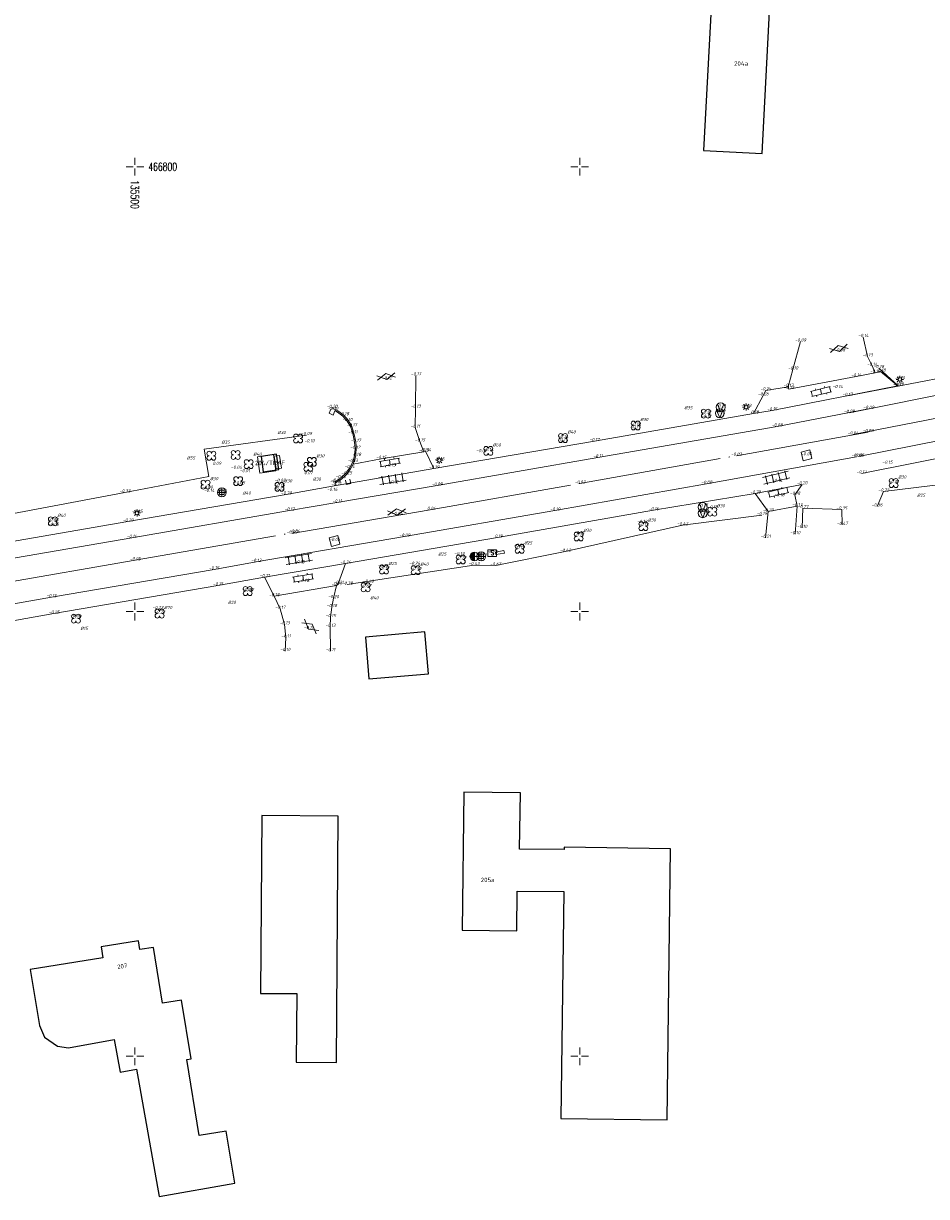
# Model space of a CAD drawing. Header units: metres. Extents: x 132947 to 136301, y 465956 to 467151.
# Tile 21 of 28: x 135487 to 135589, y 466684 to 466816. Entities that reach past the tile are written whole.
import ezdxf
from ezdxf.enums import TextEntityAlignment as Align

# ---------------------------------------------------------------- set-up
doc = ezdxf.new("R2010")
doc.units = ezdxf.units.M
doc.linetypes.add('ASWEG', pattern=[18, 16, -1, 0, -1])
doc.layers.get('0').update_dxf_attribs({"color": 8})
for name, color, linetype, lineweight in [('B-WE-GR-BOOM-T18', 253, 'Continuous', 18), ('B-WE-GW-HOOGTE-T18', 253, 'Continuous', 18), ('B-WE-IE-TERREINAFSCHEIDING_KUNSTMATIG_HEKWERK-G', 20, 'IE-TERREINAFSCHEIDING-KUNSTMATIG', 18), ('B-WE-IE-TERREINAFSCHEIDING_NATUURLIJK_HAAG-G', 60, 'IE-TERREINAFSCHEIDING-NATUURLIJK-HAAG', 18), ('B-WE-KL-ET_LS_OV_LICHTMAST-S', 190, 'Continuous', 25), ('N-WE-OG-BEBOUWING_HUISNUMMER-T25', 7, 'Continuous', 25), ('Q03_Asweg', 8, 'ASWEG', 18), ('Q2203_Paal_beton', 8, 'Continuous', 18), ('Q235_Trottoirkolk', 8, 'Continuous', 18), ('Q252_Trafokast', 8, 'Continuous', 18), ('Q26_Boom', 8, 'Continuous', 18), ('Q28_Rioolput_gem', 8, 'Continuous', 18), ('Q30_Verkeersbord', 8, 'Continuous', 18), ('Q3315_Schakelkast', 8, 'Continuous', 18), ('Q5503_Gasput', 8, 'Continuous', 18), ('S01_Asfalt', 8, 'Continuous', 18), ('S02_Klinkers', 8, 'Continuous', 18), ('S03_Tegels', 8, 'Continuous', 18), ('S100_Ruitkruis', 8, 'Continuous', 18), ('S60_Zand_grind', 8, 'Continuous', 18), ('V011_Kant_asfalt', 8, 'Continuous', 18), ('V012_Kant_beton', 8, 'Continuous', 18), ('V02_Kant_klinkers', 8, 'Continuous', 18), ('V03_Kant_tegels', 8, 'Continuous', 18), ('W01_Kant_sloot', 8, 'Continuous', 18)]:
    doc.layers.add(name, color=color, linetype=linetype, lineweight=lineweight)
doc.layers.add('B-XX-OG-BEBOUWING-GV', color=8, linetype='Continuous')
doc.styles.add('NLCS-ISO-M200-T18_CURSIEF', font='NLCS-ISO.ttf', dxfattribs={"oblique": 15, "height": 0.36})
doc.styles.add('NLCS-ISO-M200-T25', font='NLCS-ISO.ttf', dxfattribs={"height": 0.5})
doc.styles.add('Romans', font='romans.shx', dxfattribs={"width": 0.7, "height": 0.9})
doc.styles.get("Standard").update_dxf_attribs({"font": 'romand.shx'})
doc.linetypes.add('IE-TERREINAFSCHEIDING-KUNSTMATIG', pattern='A,4,[82,NLCS.SHX,S=0.75,R=90,X=0,Y=0],4,-2', length=10)
doc.linetypes.add('IE-TERREINAFSCHEIDING-NATUURLIJK-HAAG', pattern='A,7,-1.5,[67,NLCS.SHX,S=0.75,R=45,X=0,Y=0],-1.5', length=10)

# ---------------------------------------------------------------- blocks, each defined once
blk = doc.blocks.new('boom')
for centre, start, end in [((-0.499999, 0.499999), 0, 270), ((-0.499999, -0.499999), 90, 0), ((0.499999, 0.499999), 270, 180), ((0.499999, -0.499999), 180, 90)]:
    blk.add_arc(centre, 0.499999, start, end)
blk = doc.blocks.new('btpaal')
for points in [[(-1, 0), (1, 0)], [(-0.5, -0.5), (0.5, -0.5), (0.5, 0.5), (-0.5, 0.5), (-0.5, -0.5)], [(0, -1), (0, 1)]]:
    blk.add_lwpolyline(points)
blk.add_circle((0, 0), 1)
blk = doc.blocks.new('aandbord')
blk.add_lwpolyline([(0.707, 0.707), (0, -1), (-0.707, 0.707)])
blk.add_circle((0, 0), 1)
blk = doc.blocks.new('schakelkst')
for points in [[(1, 0.75), (-1, 0.75)], [(-1, 0.75), (-1, -0.75)], [(1, -0.75), (1, 0.75)], [(-1, -0.75), (1, -0.75)]]:
    blk.add_lwpolyline(points)
at = {"width": 0.666667}
blk.add_text('S', height=1, dxfattribs=at).set_placement((-0.302789, -0.426035))
blk = doc.blocks.new('gasput')
for points in [[(-0.8, -0.4), (-1, 0)], [(-1, 0), (1, 0)], [(-0.6, 0.7), (-0.8, 0.4)], [(-0.8, 0.4), (-0.8, -0.4)], [(-0.6, -0.7), (-0.6, 0.7)], [(-0.2, 0.9), (-0.4, 0.8)], [(-0.4, 0.8), (-0.4, -0.8)], [(-0.2, -0.9), (-0.2, 0.9)], [(0, 1), (0, -1)], [(-0.4, -0.8), (-0.6, -0.7)], [(0, -1), (-0.2, -0.9)]]:
    blk.add_lwpolyline(points)
for start, end in [(0, 180), (180, 0)]:
    blk.add_arc((0, 0), 1, start, end)
blk = doc.blocks.new('rioolput')
for points in [[(-1, -1), (-1, 1)], [(-1, 1), (1, 1)], [(1, 1), (1, -1)], [(1, -1), (-1, -1)]]:
    blk.add_lwpolyline(points)
blk = doc.blocks.new('kolkl')
for points in [[(-0.498, 0), (-0.498, -0.998)], [(0.498, -1), (0.5, 0)], [(-0.498, -0.998), (0.498, -1)]]:
    blk.add_lwpolyline(points)
blk = doc.blocks.new('asfalt2')
for p, q in [((1.18, 2.05), (0, 0)), ((1.18, -2.05), (0, 0)), ((1.4, 0), (0.21, -2.05)), ((1.4, 0), (0.22, 2.05))]:
    blk.add_line(p, q)
blk = doc.blocks.new('klinkers2')
for p, q in [((0.01, 1.15), (0.31, 1.15)), ((0.31, -2.3), (0.31, 2.3)), ((0.31, 2.1), (1.51, 2.1)), ((0.31, 0), (1.51, 0)), ((1.51, -2.3), (1.51, 2.3)), ((1.51, 1.05), (1.81, 1.05)), ((0.01, -1.15), (0.31, -1.15)), ((0.31, -2.1), (1.51, -2.1)), ((1.51, -1.05), (1.81, -1.05))]:
    blk.add_line(p, q)
blk = doc.blocks.new('TEGELS2')
for points in [[(0.25, 3), (0.25, -3)], [(1.75, 3), (1.75, -3)], [(2, 2.25), (0, 2.25)], [(0, 0.75), (2, 0.75)], [(0, -0.75), (2, -0.75)], [(0, -2.25), (2, -2.25)]]:
    blk.add_lwpolyline(points)
blk = doc.blocks.new('ruitkruis')
for p, q in [((-2, 0), (-0.4, 0)), ((0, 2), (0, 0.4)), ((0.4, 0), (2, 0)), ((0, -0.4), (0, -2))]:
    blk.add_line(p, q)
blk = doc.blocks.new('SKL-ET_OV_LICHTMAST-SO')
at = {"color": 0, "linetype": 'ByBlock', "lineweight": 18}
for points in [[(-1.25, 0), (-2, 0)], [(-1.41, 1.41), (-0.88, 0.88)], [(0, 2), (0, 1.25)], [(0.88, 0.88), (1.41, 1.41)], [(2, 0), (1.25, 0)], [(-1.41, -1.41), (-0.88, -0.88)], [(0, -1.25), (0, -2)], [(0.88, -0.88), (1.41, -1.41)]]:
    blk.add_lwpolyline(points, dxfattribs=at)
blk.add_circle((0, 0), 1, dxfattribs=at)

msp = doc.modelspace()

# ---------------------------------------------------------------- linework, layer by layer
at = {"layer": 'B-WE-IE-TERREINAFSCHEIDING_KUNSTMATIG_HEKWERK-G'}
msp.add_lwpolyline([(135287.96, 466723.57), (135315.69, 466728.82), (135347.59, 466734.84), (135364.04, 466737.91), (135391.47, 466743.1), (135429.96, 466750.31), (135455.23, 466755.11), (135468.07, 466757.57), (135485.58, 466760.88), (135498.85, 466763.39), (135508.29, 466765.19), (135507.77, 466768.25), (135519.28, 466769.84)], dxfattribs=at)
at = {"layer": 'B-WE-IE-TERREINAFSCHEIDING_NATUURLIJK_HAAG-G'}
msp.add_lwpolyline([(135583.61, 466777.37), (135585.83, 466775.35)], dxfattribs=at)
at = {"layer": 'B-XX-OG-BEBOUWING-GV'}
for points in [[(135563.92, 466801.82), (135570.49, 466801.47), (135571.38, 466818.17), (135564.81, 466818.52)], [(135516.17, 466765.98), (135515.92, 466767.68), (135514.18, 466767.42), (135514.43, 466765.72)], [(135525.9, 466747.13), (135526.3, 466742.42), (135533, 466742.99), (135532.59, 466747.71)], [(135547.88, 466693), (135559.82, 466692.85), (135560.21, 466723.34), (135548.24, 466723.5), (135548.23, 466723.24), (135543.23, 466723.3), (135543.32, 466729.61), (135536.97, 466729.69), (135536.77, 466714.17), (135542.92, 466714.1), (135542.98, 466718.57), (135548.2, 466718.51)], [(135514.27, 466727.06), (135514.13, 466707.08), (135518.19, 466707.05), (135518.14, 466699.35), (135522.66, 466699.32), (135522.84, 466727)], [(135500.56, 466711.99), (135500.39, 466713), (135496.19, 466712.31), (135496.39, 466711.09), (135488.24, 466709.75), (135489.27, 466703.48), (135489.82, 466702.15), (135491.31, 466701.13), (135492.55, 466700.97), (135497.68, 466701.88), (135498.33, 466698.23), (135500.16, 466698.55), (135502.71, 466684.24), (135511.22, 466685.75), (135510.26, 466691.6), (135507.23, 466691.1), (135505.83, 466699.63), (135506.32, 466699.71), (135505.23, 466706.32), (135503.11, 466705.97), (135502.08, 466712.24)]]:
    msp.add_lwpolyline(points, close=True, dxfattribs=at)
at = {"layer": 'Q03_Asweg'}
for points in [[(135730.99, 466809.5, -0.07), (135712.95, 466804.11, -0.07), (135692.36, 466797.99, -0.1), (135671.6, 466791.68, -0.08), (135663.77, 466789.49, -0.06), (135654.7, 466786.9, -0.05), (135646.81, 466784.78, -0.04), (135634.17, 466781.55, -0.02), (135617.36, 466777.62, -0.01), (135604.04, 466774.58, -0.01), (135593.49, 466772.4, -0.02), (135580.7, 466769.9, -0.04)], [(135268.98, 466712.28, -0.19), (135286.26, 466715.7, -0.17), (135303.98, 466719.24, -0.18), (135321.07, 466722.66, -0.13), (135338.52, 466726.09, -0.11), (135347.89, 466727.96, -0.13), (135365.8, 466731.58, -0.12), (135381.48, 466734.69, -0.11), (135393.02, 466736.9, -0.1), (135411.47, 466740.39, -0.1), (135428.98, 466743.51, -0.09), (135445.13, 466746.34, -0.11), (135465.49, 466749.83, -0.08), (135484.91, 466753.16, -0.06), (135500.03, 466755.76, -0.05), (135517.93, 466758.88, -0.04), (135517.65, 466758.78, -0.05), (135533.19, 466761.42, -0.04), (135550.02, 466764.39, -0.02), (135567.6, 466767.51, -0.03), (135582.4, 466770.17, -0.03)]]:
    msp.add_polyline3d(points, dxfattribs=at)
at = {"layer": 'Q252_Trafokast'}
for points in [[(135515.84, 466765.82), (135514.02, 466765.57), (135513.76, 466767.39), (135515.56, 466767.64), (135515.84, 466765.82)], [(135516.46, 466766.1), (135516.24, 466767.54), (135515.65, 466767.45), (135515.87, 466766.03), (135516.46, 466766.1)], [(135540.52, 466756.69), (135540.57, 466756.4), (135541.53, 466756.57), (135541.47, 466756.86), (135540.52, 466756.69)]]:
    msp.add_lwpolyline(points, dxfattribs=at)
at = {"layer": 'S60_Zand_grind'}
msp.add_polyline3d([(135729.95, 466813.8, -0.22), (135711.88, 466808.27, -0.22), (135691.15, 466802.1, -0.22), (135670.39, 466795.96, -0.22), (135662.41, 466793.65, -0.22), (135653.83, 466791.26, -0.21), (135645.6, 466789.06, -0.2), (135633.24, 466785.87, -0.17), (135616.41, 466781.9, -0.13), (135603.38, 466778.98, -0.13), (135592.6, 466776.65, -0.14), (135580.08, 466774.23, -0.17)], dxfattribs=at)
at = {"layer": 'V011_Kant_asfalt'}
for points in [[(135730.35, 466811.99, -0.15), (135712.28, 466806.52, -0.15), (135691.63, 466800.36, -0.17), (135670.92, 466794.15, -0.16), (135663.13, 466791.96, -0.14), (135654.16, 466789.46, -0.12), (135646.21, 466787.3, -0.11), (135633.58, 466784.11, -0.1), (135616.75, 466780.07, -0.07), (135603.53, 466777.13, -0.07), (135592.8, 466774.85, -0.09), (135580.29, 466772.35, -0.09)], [(135731.75, 466807.06, -0.11), (135713.62, 466801.58, -0.13), (135693.02, 466795.46, -0.14), (135672.4, 466789.28, -0.17), (135664.5, 466786.97, -0.16), (135655.31, 466784.5, -0.15), (135647.32, 466782.3, -0.12), (135634.79, 466779.18, -0.09), (135617.68, 466775.1, -0.07), (135604.55, 466772.17, -0.07), (135593.86, 466769.91, -0.09), (135581.33, 466767.41, -0.08)], [(135573.44, 466775.26, -0.13), (135573.96, 466777.2, -0.1), (135574.81, 466780.34, -0.09)], [(135583.19, 466776.84, -0.16), (135582.86, 466777.62, -0.14), (135582.35, 466778.67, -0.13), (135581.87, 466780.86, -0.14)], [(135532.46, 466767.97, -0.19), (135532.04, 466769.13, -0.15), (135531.51, 466770.67, -0.11), (135531.55, 466772.92, -0.13), (135531.58, 466776.54, -0.17)], [(135484.13, 466755.62, -0.14), (135499.65, 466758.29, -0.14), (135517.37, 466761.35, -0.12), (135522.7, 466762.25, -0.11), (135533.96, 466764.16, -0.09), (135552.03, 466767.32, -0.11), (135572.18, 466770.81, -0.08), (135582.46, 466772.78, -0.09)], [(135524.54, 466766.58, -0.22), (135524.82, 466767.49, -0.18), (135524.87, 466768.54, -0.17), (135524.82, 466769.06, -0.17), (135524.61, 466770.04, -0.17), (135524.38, 466770.8, -0.17), (135523.97, 466771.5, -0.17), (135523.47, 466772.06, -0.18), (135522.82, 466772.55, -0.2), (135522.14, 466772.89, -0.2)], [(135472.31, 466748.41, -0.16), (135490.62, 466751.61, -0.15), (135508.89, 466754.74, -0.15), (135513.63, 466755.58, -0.13), (135530.31, 466758.42, -0.09), (135547.21, 466761.34, -0.1), (135564.26, 466764.37, -0.08), (135581.11, 466767.38, -0.09)], [(135574.44, 466761.84, -0.13), (135574.2, 466758.69, -0.1)], [(135571.17, 466761.26, -0.2), (135570.89, 466758.29, -0.21)], [(135522.64, 466752.93, -0.21), (135522.31, 466751.5, -0.2), (135522.12, 466750.5, -0.18), (135522, 466749.37, -0.15), (135521.96, 466748.27, -0.13), (135521.97, 466745.54, -0.11)], [(135515.66, 466751.71, -0.18), (135516.33, 466750.3, -0.17), (135516.83, 466748.56, -0.13), (135516.96, 466747.08, -0.11), (135516.88, 466745.56, -0.1)]]:
    msp.add_polyline3d(points, dxfattribs=at)
at = {"layer": 'V012_Kant_beton'}
msp.add_polyline3d([(135522.55, 466764.47, -0.25), (135522.56, 466764.61, -0.16), (135523.11, 466764.99, -0.14), (135523.68, 466765.52, -0.14), (135524.12, 466766.12, -0.14), (135524.48, 466766.81, -0.13), (135524.68, 466767.52, -0.12), (135524.75, 466768.29, -0.12), (135524.69, 466769.03, -0.11), (135524.48, 466770.01, -0.11), (135524.25, 466770.72, -0.1), (135523.87, 466771.4, -0.1), (135523.35, 466771.95, -0.09), (135522.78, 466772.4, -0.09), (135522.46, 466772.6, -0.08)], dxfattribs=at)
at = {"layer": 'V02_Kant_klinkers'}
for points in [[(135569.54, 466772.25, -0.18), (135570.62, 466774.3, -0.26), (135570.9, 466774.86, -0.25), (135573.44, 466775.26, -0.13), (135573.5, 466775, -0.13), (135581.07, 466776.43, -0.14), (135583.19, 466776.84, -0.16), (135583.81, 466776.97, -0.18), (135585.74, 466775.37, -0.17)], [(135522.61, 466764.18, -0.21), (135522.55, 466764.47, -0.25), (135523.2, 466764.87, -0.24), (135523.79, 466765.42, -0.25), (135524.24, 466766.04, -0.23), (135524.54, 466766.58, -0.22), (135527.68, 466767.16, -0.15), (135532.46, 466767.97, -0.19), (135532.66, 466768.01, -0.24), (135533.61, 466766.08, -0.19)], [(135569.72, 466763.26, -0.2), (135571.17, 466761.26, -0.2), (135574.44, 466761.84, -0.13), (135574.19, 466763.13, -0.18), (135574.98, 466764.29, -0.2)], [(135514.57, 466753.86, -0.21), (135515.66, 466751.71, -0.18), (135522.64, 466752.93, -0.21), (135522.86, 466753.11, -0.21), (135523.66, 466755.39, -0.24)]]:
    msp.add_polyline3d(points, dxfattribs=at)
at = {"layer": 'V03_Kant_tegels'}
for points in [[(135732.33, 466805.34, -0.18), (135714.02, 466799.78, -0.2), (135693.53, 466793.66, -0.22), (135672.81, 466787.64, -0.24), (135664.78, 466785.14, -0.25), (135655.56, 466782.66, -0.22), (135647.7, 466780.45, -0.22), (135635.12, 466777.4, -0.17), (135618.05, 466773.29, -0.14), (135605.05, 466770.42, -0.15), (135594.09, 466768, -0.21), (135581.66, 466765.53, -0.17)], [(135428.42, 466746.52, -0.17), (135444.6, 466750.66, -0.21), (135464.67, 466754.16, -0.26), (135483.82, 466757.46, -0.22), (135499.22, 466760.12, -0.2), (135517.01, 466763.16, -0.2), (135522.61, 466764.18, -0.21), (135533.61, 466766.08, -0.19), (135551.65, 466769.15, -0.17), (135569.54, 466772.25, -0.18), (135571.62, 466772.6, -0.15), (135585.74, 466775.37, -0.17)], [(135429.84, 466740.71, -0.16), (135434.98, 466740.81, -0.21), (135446.75, 466742.11, -0.22), (135465.42, 466745.34, -0.23), (135472.61, 466746.53, -0.25), (135490.9, 466749.76, -0.25), (135509.32, 466752.93, -0.21), (135514.57, 466753.86, -0.21), (135523.66, 466755.39, -0.24), (135540.74, 466758.31, -0.19), (135558.3, 466761.38, -0.16), (135569.72, 466763.26, -0.2), (135574.98, 466764.29, -0.2)]]:
    msp.add_polyline3d(points, dxfattribs=at)
at = {"layer": 'W01_Kant_sloot'}
for points in [[(135583.41, 466761.81, -0.36), (135584.15, 466763.49, -0.23), (135599.77, 466765.42, -0.27), (135611.16, 466767.24, -0.32), (135616.41, 466767.86, -0.36), (135621.72, 466766.89, -0.62), (135623.03, 466767.54, -0.51), (135623.65, 466771.14, -0.26), (135626.14, 466773.21, -0.32), (135629.9, 466774.49, -0.13), (135637.08, 466776.34, -0.41), (135644.41, 466777.65, -0.4), (135645.88, 466776.93, -0.28)], [(135574.98, 466759.39, -0.1), (135575.08, 466761.62, -0.27), (135579.44, 466761.47, -0.35), (135579.5, 466759.73, -0.47)], [(135570.46, 466760.85, -0.19), (135561.54, 466759.7, -0.42), (135548.37, 466756.73, -0.42), (135540.53, 466755.16, -0.67), (135538.1, 466755.22, -0.43), (135523.87, 466753.02, -0.38)]]:
    msp.add_polyline3d(points, dxfattribs=at)

# ---------------------------------------------------------------- block references
at = {"layer": 'B-WE-KL-ET_LS_OV_LICHTMAST-S', "xscale": 0.2, "yscale": 0.2, "zscale": 0.2}
for p in [(135585.97, 466776.1, -0.1), (135568.7, 466772.99, -0.18), (135534.21, 466767, -0.16), (135500.24, 466761.08, -0.25)]:
    msp.add_blockref('SKL-ET_OV_LICHTMAST-SO', p, dxfattribs=at)
at = {"layer": 'Q2203_Paal_beton', "xscale": 0.5, "yscale": 0.5, "zscale": 0.5}
for p in [(135509.77, 466763.39, -0.16), (135538.92, 466756.2, -0.29)]:
    msp.add_blockref('btpaal', p, dxfattribs=at)
at = {"layer": 'Q235_Trottoirkolk'}
for p, xscale, yscale, zscale, rotation in [((135522.26, 466772.65, -0.1), 0.5, 0.5, 0.5, 334.5080908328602), ((135523.91, 466764.83, -0.28), 0.4999999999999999, 0.4999999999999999, 0.4999999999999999, 12.3123798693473)]:
    msp.add_blockref('kolkl', p, dxfattribs=dict(at, xscale=xscale, yscale=yscale, zscale=zscale, rotation=rotation))
at = {"layer": 'Q26_Boom', "xscale": 0.5, "yscale": 0.5, "zscale": 0.5}
for p in [(135564.17, 466772.24, -0.12), (135556.28, 466770.91, -0.18), (135518.34, 466769.45), (135548.11, 466769.5, -0.14), (135508.59, 466767.51), (135511.32, 466767.6), (135539.72, 466768.06, -0.14), (135512.79, 466766.57), (135519.49, 466766.27), (135519.88, 466766.83), (135507.94, 466764.26), (135511.6, 466764.66), (135516.25, 466764.02, -0.15), (135585.28, 466764.44, -0.01), (135564.9, 466761.22), (135490.77, 466760.14, -0.08), (135557.15, 466759.6, -0.13), (135549.88, 466758.44, -0.15), (135543.24, 466757.05, -0.19), (135536.62, 466755.85, -0.22), (135528, 466754.72, -0.18), (135531.56, 466754.65, -0.3), (135512.67, 466752.3, -0.24), (135525.94, 466752.73, -0.67), (135493.37, 466749.2, -0.27), (135502.77, 466749.77, -0.23)]:
    msp.add_blockref('boom', p, dxfattribs=at)
at = {"layer": 'Q28_Rioolput_gem', "xscale": 0.5, "yscale": 0.5, "zscale": 0.5}
for p, rotation in [((135575.49, 466767.56, -0.04), 283.6595448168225), ((135522.44, 466757.93, -0.06), 284.5474560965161)]:
    msp.add_blockref('rioolput', p, dxfattribs=dict(at, rotation=rotation))
at = {"layer": 'Q30_Verkeersbord', "xscale": 0.5, "yscale": 0.5, "zscale": 0.5}
for p in [(135565.83, 466772.96, -0.21), (135565.74, 466772.29, -0.22), (135563.81, 466761.75, -0.17), (135563.82, 466761.05, -0.28)]:
    msp.add_blockref('aandbord', p, dxfattribs=at)
at = {"layer": 'Q3315_Schakelkast', "xscale": 0.5, "yscale": 0.5, "zscale": 0.5}
msp.add_blockref('schakelkst', (135540.15, 466756.56, -0.25), dxfattribs=at)
at = {"layer": 'Q5503_Gasput', "xscale": 0.5, "yscale": 0.5, "zscale": 0.5}
msp.add_blockref('gasput', (135538.16, 466756.19, -0.28), dxfattribs=at)
at = {"layer": 'S01_Asfalt'}
for p, xscale, yscale, zscale, rotation in [((135579.21, 466779.24, -0.08), 0.5, 0.5, 0.5, 103.6597552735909), ((135528.31, 466776.08, -0.12), 0.4999999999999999, 0.4999999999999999, 0.4999999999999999, 99.53233709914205), ((135529.47, 466760.85, -0.04), 0.5, 0.5, 0.5, 96.9800921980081), ((135519.51, 466748.03, -0.11), 0.4999999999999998, 0.4999999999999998, 0.4999999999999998, 52.2153017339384)]:
    msp.add_blockref('asfalt2', p, dxfattribs=dict(at, xscale=xscale, yscale=yscale, zscale=zscale, rotation=rotation))
at = {"layer": 'S02_Klinkers'}
for p, xscale, yscale, zscale, rotation in [((135577.22, 466774.28, -0.14), 0.4999999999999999, 0.4999999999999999, 0.4999999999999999, 103.6597552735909), ((135528.73, 466766.32, -0.15), 0.4999999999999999, 0.4999999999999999, 0.4999999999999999, 99.53233709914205), ((135572.43, 466762.96, -0.16), 0.5, 0.5, 0.5, 103.6597552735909), ((135518.98, 466753.32, -0.18), 0.5, 0.5, 0.5, 99.53233709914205)]:
    msp.add_blockref('klinkers2', p, dxfattribs=dict(at, xscale=xscale, yscale=yscale, zscale=zscale, rotation=rotation))
at = {"layer": 'S03_Tegels'}
for p, xscale, yscale, zscale, rotation in [((135529.04, 466764.41, -0.12), 0.5, 0.5, 0.5, 99.53233709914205), ((135572.19, 466764.56, -0.14), 0.5, 0.5, 0.5, 103.6597552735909), ((135518.5, 466755.42, -0.15), 0.4999999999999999, 0.4999999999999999, 0.4999999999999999, 99.53233709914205)]:
    msp.add_blockref('TEGELS2', p, dxfattribs=dict(at, xscale=xscale, yscale=yscale, zscale=zscale, rotation=rotation))
at = {"layer": 'S100_Ruitkruis', "xscale": 0.5, "yscale": 0.5, "zscale": 0.5}
for p in [(135500, 466800), (135550, 466800), (135500, 466750), (135550, 466750), (135500, 466700), (135550, 466700)]:
    msp.add_blockref('ruitkruis', p, dxfattribs=at)

# ---------------------------------------------------------------- texts
at = {"layer": 'B-WE-GR-BOOM-T18', "style": 'NLCS-ISO-M200-T18_CURSIEF', "oblique": 15}
for s, p in [('Ø35', (135561.74, 466772.74, -0.12)), ('Ø30', (135556.78, 466771.41, -0.18)), ('Ø30', (135516.03, 466769.95)), ('Ø40', (135548.61, 466770, -0.14)), ('Ø35', (135509.73, 466768.86)), ('Ø60', (135540.22, 466768.56, -0.14)), ('Ø55', (135505.83, 466767.08)), ('Ø40', (135513.29, 466767.52)), ('Ø30', (135520.38, 466767.33)), ('Ø30', (135585.78, 466764.94, -0.01)), ('Ø30', (135508.44, 466764.76)), ('Ø30', (135516.75, 466764.52, -0.15)), ('Ø30', (135519.99, 466764.7)), ('Ø40', (135512.1, 466763.14)), ('Ø25', (135587.91, 466762.9, -0.4)), ('Ø30', (135565.4, 466761.72)), ('Ø40', (135491.27, 466760.64, -0.08)), ('Ø30', (135557.65, 466760.1, -0.13)), ('Ø30', (135550.38, 466758.94, -0.15)), ('Ø25', (135543.74, 466757.55, -0.19)), ('Ø25', (135534.08, 466756.28, -0.22)), ('Ø25', (135528.5, 466755.22, -0.18)), ('Ø40', (135532.06, 466755.15, -0.3)), ('Ø20', (135510.45, 466750.85, -0.24)), ('Ø40', (135526.44, 466751.37, -0.67)), ('Ø70', (135503.27, 466750.27, -0.23)), ('Ø15', (135493.87, 466747.93, -0.27))]:
    msp.add_text(s, height=0.36, dxfattribs=at).set_placement(p)
at = {"layer": 'B-WE-GW-HOOGTE-T18', "style": 'NLCS-ISO-M200-T18_CURSIEF', "oblique": 15}
for s, p in [('-0.14', (135581.87, 466780.86)), ('-0.09', (135574.81, 466780.34)), ('-0.08', (135579.21, 466779.24)), ('-0.13', (135582.35, 466778.67)), ('-0.10', (135573.96, 466777.2)), ('-0.14', (135582.86, 466777.62)), ('-0.16', (135583.19, 466776.84)), ('-0.18', (135583.61, 466777.37)), ('-0.18', (135583.81, 466776.97)), ('-0.12', (135528.31, 466776.08)), ('-0.17', (135531.58, 466776.54)), ('-0.14', (135581.07, 466776.43)), ('-0.10', (135585.97, 466776.1)), ('-0.26', (135570.62, 466774.3)), ('-0.25', (135570.9, 466774.86)), ('-0.13', (135573.44, 466775.26)), ('-0.13', (135573.5, 466775)), ('-0.14', (135578.98, 466775.12)), ('-0.17', (135580.08, 466774.23)), ('-0.17', (135585.74, 466775.37)), ('-0.17', (135585.83, 466775.35)), ('-0.20', (135522.14, 466772.89)), ('-0.13', (135531.55, 466772.92)), ('-0.21', (135565.83, 466772.96)), ('-0.18', (135568.7, 466772.99)), ('-0.10', (135522.26, 466772.65)), ('-0.18', (135523.47, 466772.06)), ('-0.12', (135564.17, 466772.24)), ('-0.12', (135564.2, 466771.78)), ('-0.22', (135565.74, 466772.29)), ('-0.18', (135569.54, 466772.25)), ('-0.15', (135571.62, 466772.6)), ('-0.09', (135580.29, 466772.35)), ('-0.09', (135582.46, 466772.78)), ('-0.10', (135523.87, 466771.4)), ('-0.17', (135524.38, 466770.8)), ('-0.11', (135531.51, 466770.67)), ('-0.17', (135556.26, 466770.58)), ('-0.18', (135556.28, 466770.91)), ('-0.08', (135572.18, 466770.81)), ('-0.09', (135519.28, 466769.84)), ('-0.10', (135519.6, 466769.02)), ('-0.11', (135524.48, 466770.01)), ('-0.17', (135524.82, 466769.06)), ('-0.15', (135532.04, 466769.13)), ('-0.11', (135548.03, 466769.14)), ('-0.14', (135548.11, 466769.5)), ('-0.17', (135551.65, 466769.15)), ('-0.04', (135580.7, 466769.9)), ('-0.03', (135582.4, 466770.17)), ('-0.12', (135524.75, 466768.29)), ('-0.19', (135532.46, 466767.97)), ('-0.24', (135532.66, 466768.01)), ('-0.01', (135538.92, 466767.91)), ('-0.14', (135539.72, 466768.06)), ('-0.04', (135575.49, 466767.56)), ('-0.09', (135509.07, 466766.48)), ('-0.13', (135524.48, 466766.81)), ('-0.18', (135524.82, 466767.49)), ('-0.15', (135527.68, 466767.16)), ('-0.15', (135528.73, 466766.32)), ('-0.16', (135534.21, 466767)), ('-0.11', (135552.03, 466767.32)), ('-0.03', (135567.6, 466767.51)), ('-0.09', (135581.11, 466767.38)), ('-0.08', (135581.33, 466767.41)), ('-0.15', (135584.57, 466766.62)), ('-0.04', (135511.4, 466766.04)), ('-0.01', (135512.34, 466765.66)), ('-0.07', (135519.36, 466765.43)), ('-0.14', (135523.11, 466764.99)), ('-0.25', (135523.79, 466765.42)), ('-0.14', (135524.12, 466766.12)), ('-0.19', (135533.61, 466766.08)), ('-0.17', (135581.66, 466765.53)), ('-0.09', (135508.13, 466763.8)), ('-0.05', (135511.74, 466764.31)), ('-0.13', (135516.17, 466763.69)), ('-0.15', (135516.25, 466764.02)), ('-0.08', (135516.3, 466764.58)), ('-0.25', (135522.55, 466764.47)), ('-0.16', (135522.56, 466764.61)), ('-0.21', (135522.61, 466764.18)), ('-0.12', (135529.04, 466764.41)), ('-0.09', (135533.96, 466764.16)), ('-0.02', (135550.02, 466764.39)), ('-0.08', (135564.26, 466764.37)), ('-0.14', (135572.19, 466764.56)), ('-0.20', (135574.98, 466764.29)), ('-0.01', (135585.28, 466764.44)), ('-0.32', (135498.85, 466763.39)), ('-0.14', (135508.35, 466763.45)), ('-0.16', (135509.77, 466763.39)), ('-0.20', (135517.01, 466763.16)), ('-0.16', (135522.17, 466763.56)), ('-0.20', (135569.72, 466763.26)), ('-0.16', (135572.43, 466762.96)), ('-0.18', (135574.19, 466763.13)), ('-0.23', (135584.15, 466763.49)), ('-0.25', (135500.24, 466761.08)), ('-0.12', (135517.37, 466761.35)), ('-0.11', (135522.7, 466762.25)), ('-0.04', (135533.19, 466761.42)), ('-0.10', (135547.21, 466761.34)), ('-0.16', (135558.3, 466761.38)), ('-0.17', (135563.81, 466761.75)), ('-0.28', (135563.82, 466761.05)), ('-0.15', (135564.91, 466761.58)), ('-0.20', (135571.17, 466761.26)), ('-0.13', (135574.44, 466761.84)), ('-0.27', (135575.08, 466761.62)), ('-0.35', (135579.44, 466761.47)), ('-0.36', (135583.41, 466761.81)), ('-0.08', (135490.77, 466760.14)), ('-0.06', (135490.85, 466759.65)), ('-0.20', (135499.22, 466760.12)), ('-0.04', (135529.47, 466760.85)), ('-0.12', (135557, 466759.95)), ('-0.42', (135561.54, 466759.7)), ('-0.19', (135570.46, 466760.85)), ('-0.47', (135579.5, 466759.73)), ('-0.05', (135517.65, 466758.78)), ('-0.04', (135517.93, 466758.88)), ('-0.09', (135530.31, 466758.42)), ('-0.15', (135549.88, 466758.44)), ('-0.15', (135549.92, 466758.7)), ('-0.13', (135557.15, 466759.6)), ('-0.10', (135574.2, 466758.69)), ('-0.10', (135574.98, 466759.39)), ('-0.14', (135499.65, 466758.29)), ('-0.06', (135522.44, 466757.93)), ('-0.19', (135540.74, 466758.31)), ('-0.21', (135543.14, 466757.29)), ('-0.19', (135543.24, 466757.05)), ('-0.21', (135570.89, 466758.29)), ('-0.05', (135500.03, 466755.76)), ('-0.19', (135536.46, 466756.35)), ('-0.22', (135536.62, 466755.85)), ('-0.28', (135538.16, 466756.19)), ('-0.29', (135538.92, 466756.2)), ('-0.25', (135540.15, 466756.56)), ('-0.42', (135548.37, 466756.73)), ('-0.15', (135508.89, 466754.74)), ('-0.13', (135513.63, 466755.58)), ('-0.15', (135518.5, 466755.42)), ('-0.24', (135523.66, 466755.39)), ('-0.15', (135527.85, 466754.98)), ('-0.18', (135528, 466754.72)), ('-0.26', (135531.43, 466755.25)), ('-0.30', (135531.56, 466754.65)), ('-0.43', (135538.1, 466755.22)), ('-0.67', (135540.53, 466755.16)), ('-0.21', (135514.57, 466753.86)), ('-0.18', (135518.98, 466753.32)), ('-0.21', (135522.86, 466753.11)), ('-0.40', (135526.21, 466753.23)), ('-0.21', (135509.32, 466752.93)), ('-0.24', (135512.67, 466752.3)), ('-0.17', (135512.78, 466752.25)), ('-0.21', (135522.64, 466752.93)), ('-0.38', (135523.87, 466753.02)), ('-0.67', (135525.94, 466752.73)), ('-0.15', (135490.62, 466751.61)), ('-0.18', (135515.66, 466751.71)), ('-0.18', (135522.12, 466750.5)), ('-0.20', (135522.31, 466751.5)), ('-0.25', (135490.9, 466749.76)), ('-0.26', (135493.32, 466749.37)), ('-0.27', (135493.37, 466749.2)), ('-0.22', (135502.56, 466750.27)), ('-0.23', (135502.77, 466749.77)), ('-0.17', (135516.33, 466750.3)), ('-0.15', (135522, 466749.37)), ('-0.13', (135516.83, 466748.56)), ('-0.11', (135519.51, 466748.03)), ('-0.13', (135521.96, 466748.27)), ('-0.11', (135516.96, 466747.08)), ('-0.10', (135516.88, 466745.56)), ('-0.11', (135521.97, 466745.54))]:
    msp.add_text(s, height=0.36, dxfattribs=at).set_placement(p, align=Align.CENTER)
at = {"layer": 'N-WE-OG-BEBOUWING_HUISNUMMER-T25', "style": 'NLCS-ISO-M200-T25'}
for s, p in [('204a', (135568.13, 466811.61)), ('204/TRAF', (135515.18, 466766.7)), ('205a', (135539.65, 466719.83))]:
    msp.add_text(s, height=0.5, dxfattribs=at).set_placement(p, align=Align.MIDDLE_CENTER)
msp.add_text('207', height=0.5, rotation=9.3, dxfattribs=at).set_placement((135498.57, 466710.13), align=Align.MIDDLE_CENTER)
at = {"layer": 'S100_Ruitkruis', "style": 'Romans', "width": 0.7}
msp.add_text('466800', height=0.9, dxfattribs=at).set_placement((135501.5, 466800), align=Align.MIDDLE_LEFT)
msp.add_text('135500', height=0.9, rotation=270, dxfattribs=at).set_placement((135500, 466798.5), align=Align.MIDDLE_LEFT)

doc.saveas('drawing.dxf')
